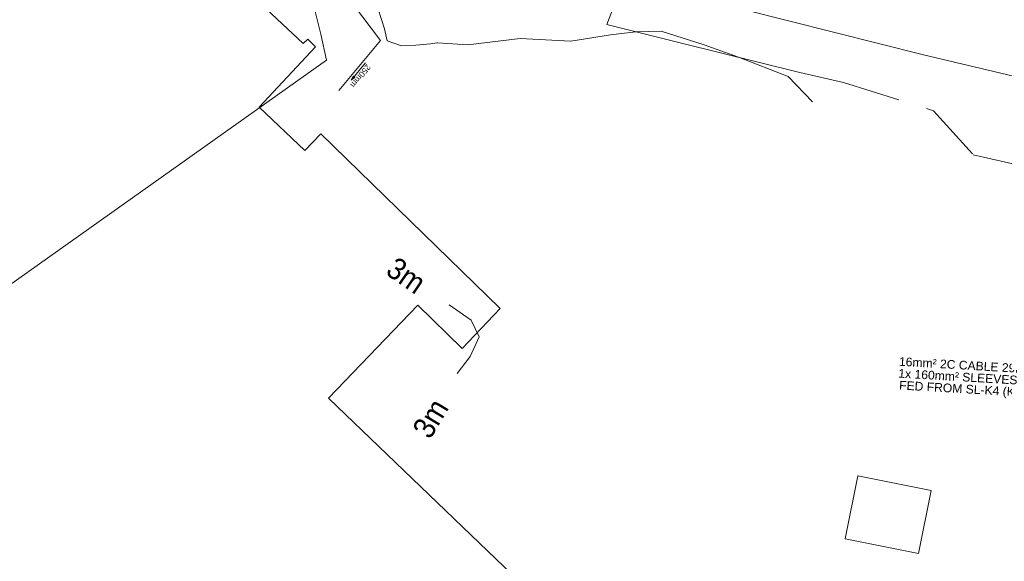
# Model space of a CAD drawing. Header units: millimetres. Extents: x -79464 to -76785, y -3788210 to -3782955.
# Tile 131 of 131: x -78714 to -78646, y -3783968 to -3783930. Entities that reach past the tile are written whole.
import ezdxf
from ezdxf.enums import TextEntityAlignment as Align

# ---------------------------------------------------------------- set-up
doc = ezdxf.new("R2010")
doc.units = ezdxf.units.MM
doc.header["$LTSCALE"] = 8
doc.header["$MEASUREMENT"] = 0
doc.linetypes.add('DASHED', pattern=[0.75, 0.5, -0.25])
for name, color, linetype in [('BUILDINGS', 7, 'Continuous'), ('GCONTOUR1', 7, 'Continuous'), ('MCONTOUR1', 7, 'Continuous'), ('PIER', 7, 'Continuous'), ('PRL - Existing', 170, 'Continuous'), ('SEWER MANHOLE', 7, 'Continuous'), ('SG GIS CADASTRAL', 7, 'Continuous'), ('STORMWATER MANHOLE', 7, 'Continuous')]:
    doc.layers.add(name, color=color, linetype=linetype)
doc.styles.add('Arial Narrow', font='arial.ttf', dxfattribs={"height": 1})
doc.styles.add('Style-Arial', font='arial.ttf')
doc.styles.add('Swiss600', font='txt', dxfattribs={"height": 600})

msp = doc.modelspace()

# ---------------------------------------------------------------- linework, layer by layer
at = {"layer": 'BUILDINGS', "color": 6, "lineweight": 15}
for p, q in [((-78697.924, -3783928.923, 8.359), (-78694.668, -3783932, 8.699)), ((-78694.668, -3783932, 8.699), (-78694.34, -3783931.695, 8.957)), ((-78694.34, -3783931.695, 8.957), (-78693.803, -3783932.233, 8.943)), ((-78697.695, -3783936.393, 8.898), (-78693.803, -3783932.233, 8.943)), ((-78697.695, -3783936.393, 6.317), (-78694.534, -3783939.405, 6.307)), ((-78694.534, -3783939.405, 6.307), (-78693.427, -3783938.24, 6.01)), ((-78693.427, -3783938.24, 6.01), (-78681.025, -3783950.311, 7.578)), ((-78686.74, -3783950.094, 7.385), (-78692.9, -3783956.525, 7.388)), ((-78683.655, -3783953.085, 7.585), (-78686.74, -3783950.094, 7.385)), ((-78681.025, -3783950.311, 7.578), (-78683.655, -3783953.085, 7.585)), ((-78692.9, -3783956.525, 7.388), (-78676.584, -3783972.164, 6.25)), ((-78657.185, -3783966.249, 4.869), (-78656.296, -3783961.89, 4.633)), ((-78656.296, -3783961.89, 4.633), (-78651.23, -3783962.898, 4.866)), ((-78651.23, -3783962.898, 4.866), (-78652.104, -3783967.252, 4.822)), ((-78652.104, -3783967.252, 4.822), (-78657.185, -3783966.249, 4.869))]:
    msp.add_line(p, q, dxfattribs=at)
at = {"layer": 'BUILDINGS', "color": 6, "lineweight": 0}
msp.add_point((-78656.296, -3783961.89, 4.633), dxfattribs=at)
at = {"layer": 'GCONTOUR1', "color": 252, "lineweight": 9, "elevation": 2.5}
msp.add_lwpolyline([(-78689.46, -3783929.7), (-78689.043, -3783930.987), (-78688.849, -3783931.829), (-78687.861, -3783932.161), (-78686.859, -3783932.122), (-78685.854, -3783932.017), (-78685.419, -3783931.962), (-78685.358, -3783931.964), (-78683.282, -3783932.093), (-78679.642, -3783931.651), (-78676.14, -3783931.838), (-78676.138, -3783931.838), (-78673.399, -3783931.397), (-78671.662, -3783931.188), (-78669.894, -3783931.148), (-78666.932, -3783932.102), (-78664.566, -3783932.954), (-78661.124, -3783934.282), (-78659.441, -3783936.023)], dxfattribs=at)
at = {"layer": 'MCONTOUR1', "color": 8, "lineweight": 9, "elevation": 3}
msp.add_lwpolyline([(-78684.563, -3783950.071), (-78684.562, -3783950.072), (-78683.044, -3783951.118), (-78682.485, -3783952.274), (-78683.112, -3783953.627), (-78684.006, -3783954.819), (-78684.008, -3783954.82), (-78684.008, -3783954.821)], dxfattribs=at)
at = {"layer": 'PIER', "color": 7, "lineweight": 15}
for p, q in [((-78673.662, -3783930.69, 2.462), (-78673.098, -3783929.25, 2.362)), ((-78668.5, -3783931.974, 2.56), (-78673.662, -3783930.69, 2.462)), ((-78660.307, -3783934.015, 2.435), (-78668.5, -3783931.974, 2.56))]:
    msp.add_line(p, q, dxfattribs=at)
at = {"layer": 'PIER', "color": 7, "linetype": 'DASHED', "lineweight": 15}
for p, q in [((-78660.307, -3783934.015, 2.435), (-78657.287, -3783934.7, 2.741)), ((-78657.287, -3783934.7, 2.741), (-78651.07, -3783936.661, 2.762)), ((-78651.07, -3783936.661, 2.762), (-78648.319, -3783939.698, 3.039)), ((-78648.319, -3783939.698, 3.039), (-78643.21, -3783940.848, 2.598))]:
    msp.add_line(p, q, dxfattribs=at)
at = {"layer": 'SEWER MANHOLE', "color": 45, "lineweight": 15}
for q in [(-78694.407, -3783927.445, 2.459), (-78693.055, -3783933.147, 2.511)]:
    msp.add_line((-78693.432, -3783931.358, 2.615), q, dxfattribs=at)
for points in [[(-78693.848, -3783923.643), (-78693.679, -3783925.999), (-78689.319, -3783931.806), (-78692.199, -3783935.258)], [(-78690.34, -3783933.334), (-78691.328, -3783934.544), (-78691.167, -3783934.258), (-78691.091, -3783934.33), (-78691.328, -3783934.544)]]:
    msp.add_lwpolyline(points, dxfattribs=at)
at = {"layer": 'SG GIS CADASTRAL', "color": 7, "lineweight": 18}
for p, q in [((-78685.43, -3783924.294), (-78651.753, -3783932.779)), ((-78651.753, -3783932.779), (-78611.018, -3783942.434))]:
    msp.add_line(p, q, dxfattribs=at)
at = {"layer": 'STORMWATER MANHOLE', "color": 216, "lineweight": 15}
msp.add_line((-78729.032, -3783958.676, 3.01), (-78693.055, -3783933.147, 2.693), dxfattribs=at)

# ---------------------------------------------------------------- texts
at = {"layer": 'MCONTOUR1', "color": 251, "style": 'Arial Narrow', "width": 0.9}
for rotation, p in [(325.44489, (-78687.528, -3783948.03, 7.385)), (59.12553, (-78685.855, -3783957.911, 2.86))]:
    msp.add_text('3m', height=1.5, rotation=rotation, dxfattribs=at).set_placement(p, align=Align.MIDDLE)
at = {"layer": 'PRL - Existing', "char_height": 0.6, "attachment_point": 1, "rotation": 356.66707, "style": 'Swiss600'}
for s, width, insert in [('16mm² 2C CABLE 29m DISTANCE ', 15.73781, (-78653.439, -3783953.674)), ('1x 160mm² SLEEVES ', 8.73601, (-78653.48, -3783954.492)), ('FED FROM SL-K4 (KIOSK 4)  ', 10.99045, (-78653.427, -3783955.313))]:
    msp.add_mtext_dynamic_manual_height_columns(s, width=width, gutter_width=1, heights=[0], dxfattribs=dict(at, insert=insert))
at = {"layer": 'SEWER MANHOLE', "color": 1, "style": 'Style-Arial'}
msp.add_text('250mm', height=0.4, rotation=231, dxfattribs=at).set_placement((-78690.353, -3783933.323, 2.568), align=Align.BOTTOM_LEFT)

doc.saveas('drawing.dxf')
